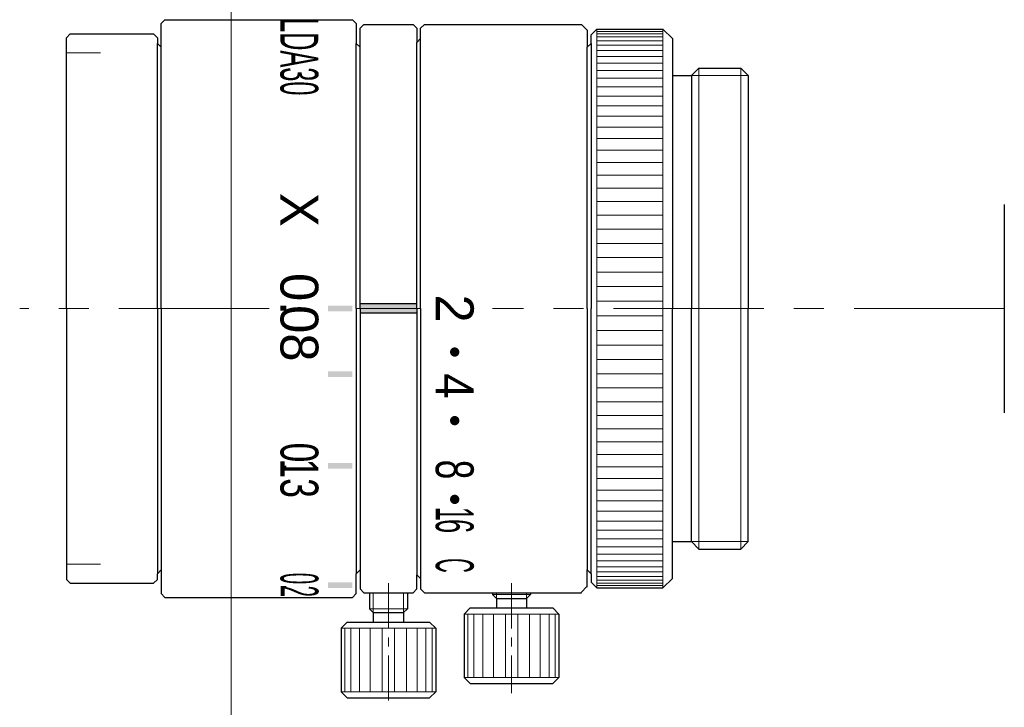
# Model space of a CAD drawing. Header units: millimetres. Extents: x -22 to 91, y 29 to 65.
import ezdxf
from ezdxf.enums import TextEntityAlignment as Align

# ---------------------------------------------------------------- set-up
doc = ezdxf.new("R2010")
doc.units = ezdxf.units.MM
doc.header["$LTSCALE"] = 0.25
doc.linetypes.add('CENTER', pattern=[50.8, 31.75, -6.35, 6.35, -6.35])
doc.layers.add('00_補助線', color=252, linetype='Continuous', lineweight=0, plot=False)
for name, color, linetype, lineweight in [('01_中心線', 1, 'CENTER', 20), ('02_ﾊｯﾁﾝｸﾞ・遮光線', 7, 'Continuous', 9), ('03_寸法・文字', 50, 'Continuous', 20), ('iris＆image_circle', 7, 'Continuous', 30), ('画層1', 7, 'Continuous', 30)]:
    doc.layers.add(name, color=color, linetype=linetype, lineweight=lineweight)
doc.styles.add('VS Standard', font='txt', dxfattribs={"height": 3})

msp = doc.modelspace()

# ---------------------------------------------------------------- hatches: boundary and pattern name
at = {"layer": '02_ﾊｯﾁﾝｸﾞ・遮光線'}
h = msp.add_hatch(color=256, dxfattribs=at)
h.dxf.hatch_style = 1
h.paths.add_polyline_path([(59.8, 50.25), (56.8, 50.25), (56.8, 50), (59.8, 50)])
h.paths.add_polyline_path([(59.8, 50), (56.8, 50), (56.8, 49.75), (59.8, 49.75)])
at = {"layer": '03_寸法・文字'}
h = msp.add_hatch(color=256, dxfattribs=at)
h.dxf.hatch_style = 1
h.paths.add_polyline_path([(56.4, 49.85), (56.4, 50.15), (55.1, 50.15), (55.1, 49.85)])
h = msp.add_hatch(color=256, dxfattribs=at)
h.dxf.hatch_style = 1
h.paths.add_polyline_path([(61.8, 47.456, 1), (61.8, 47.956, 1)])
h = msp.add_hatch(color=256, dxfattribs=at)
h.dxf.hatch_style = 1
h.paths.add_polyline_path([(56.4, 46.391), (56.4, 46.691), (55.1, 46.691), (55.1, 46.391)])
h = msp.add_hatch(color=256, dxfattribs=at)
h.dxf.hatch_style = 1
h.paths.add_polyline_path([(61.8, 43.833, 1), (61.8, 44.333, 1)])
h = msp.add_hatch(color=256, dxfattribs=at)
h.dxf.hatch_style = 1
h.paths.add_polyline_path([(56.4, 41.544), (56.4, 41.844), (55.1, 41.844), (55.1, 41.544)])
h = msp.add_hatch(color=256, dxfattribs=at)
h.dxf.hatch_style = 1
h.paths.add_polyline_path([(61.8, 39.677, 1), (61.8, 40.177, 1)])
h = msp.add_hatch(color=256, dxfattribs=at)
h.dxf.hatch_style = 1
h.paths.add_polyline_path([(56.4, 35.24), (56.4, 35.54), (55.1, 35.54), (55.1, 35.24)])

# ---------------------------------------------------------------- linework, layer by layer
at = {"layer": '00_補助線'}
for p, q in [((41.3, 63.5), (43.1, 63.5)), ((41.3, 36.5), (43.1, 36.5))]:
    msp.add_line(p, q, dxfattribs=at)
msp.add_xline((50, 50), (0, 1), dxfattribs=at)
at = {"layer": '01_中心線'}
for p, q in [((52, 50), (38.826, 50)), ((60, 50), (56.6, 50)), ((90.826, 50), (63.8, 50))]:
    msp.add_line(p, q, dxfattribs=at)
at = {"layer": '01_中心線', "ltscale": 0.3}
for p, q in [((58.3, 35.5), (58.3, 28.95)), ((64.8, 35.5), (64.8, 29.7))]:
    msp.add_line(p, q, dxfattribs=at)
at = {"layer": 'iris＆image_circle'}
msp.add_line((90.826, 55.5), (90.826, 44.5), dxfattribs=at)
at = {"layer": '画層1'}
for p, q in [((46.3, 65.05), (46.5, 65.25)), ((46.3, 63.8), (46.3, 65.05)), ((46.5, 65.25), (56.4, 65.25)), ((56.4, 65.25), (56.6, 65.05)), ((56.6, 65.05), (56.6, 64)), ((41.3, 64.3), (41.5, 64.5)), ((41.5, 64.5), (45.9, 64.5)), ((45.9, 64.5), (46.1, 64.3)), ((56.8, 64.8), (57, 65)), ((56.8, 63.8), (56.8, 64.8)), ((57, 65), (59.6, 65)), ((59.6, 65), (59.8, 64.8)), ((59.8, 64.8), (59.8, 64.05)), ((60, 64.8), (60.2, 65)), ((60, 64.25), (60, 64.8)), ((60.2, 65), (68.5, 65)), ((68.5, 65), (68.8, 64.7)), ((68.8, 64.7), (68.8, 63.8)), ((69, 64.45), (69.3, 64.75)), ((69.3, 64.75), (72.8, 64.75)), ((72.8, 64.75), (73.3, 64.25)), ((41.3, 50), (41.3, 64.3)), ((46.1, 64.3), (46.1, 64)), ((46.1, 64), (46.3, 63.8)), ((46.1, 50), (46.1, 64)), ((46.3, 63.8), (46.3, 64.05)), ((56.6, 64.05), (56.6, 64)), ((56.6, 64), (56.8, 63.8)), ((56.6, 50), (56.6, 64)), ((60, 64.25), (59.8, 64.05)), ((59.8, 50), (59.8, 64.05)), ((60, 50), (60, 64.25)), ((69, 64), (68.8, 63.8)), ((69, 64), (69, 64.45)), ((69, 64), (69, 64)), ((69, 64), (69, 50)), ((73.3, 64.25), (73.3, 62.303)), ((46.3, 50), (46.3, 63.8)), ((56.8, 50), (56.8, 63.8)), ((68.8, 50), (68.8, 63.8)), ((74.3, 62.303), (74.697, 62.7)), ((74.697, 62.7), (76.903, 62.7)), ((76.903, 62.7), (77.3, 62.303)), ((73.3, 62.303), (74.3, 62.303)), ((73.3, 62.303), (73.3, 50)), ((74.3, 62.303), (74.3, 62.303)), ((74.3, 62.303), (74.3, 50)), ((77.3, 62.303), (77.3, 50)), ((41.3, 50), (41.3, 35.7)), ((46.1, 50), (46.1, 36)), ((46.3, 50), (46.3, 36.2)), ((56.6, 50), (56.6, 36)), ((59.8, 50.25), (56.8, 50.25)), ((56.8, 50), (56.8, 36.2)), ((59.8, 50), (59.8, 35.95)), ((60, 50), (60, 35.75)), ((68.8, 50), (68.8, 36.2)), ((69, 36), (69, 50)), ((73.3, 37.697), (73.3, 50)), ((74.3, 37.697), (74.3, 50)), ((77.3, 37.697), (77.3, 50)), ((59.8, 49.75), (56.8, 49.75)), ((73.3, 35.75), (73.3, 37.697)), ((73.3, 37.697), (74.3, 37.697)), ((74.3, 37.697), (74.3, 37.697)), ((74.3, 37.697), (74.697, 37.3)), ((76.903, 37.3), (77.3, 37.697)), ((74.697, 37.3), (76.903, 37.3)), ((46.1, 36), (46.3, 36.2)), ((46.1, 35.7), (46.1, 36)), ((46.3, 36.2), (46.3, 34.95)), ((56.6, 36), (56.8, 36.2)), ((56.6, 35.95), (56.6, 36)), ((56.6, 34.95), (56.6, 36)), ((56.8, 36.2), (56.8, 35.2)), ((60, 35.75), (59.8, 35.95)), ((59.8, 35.2), (59.8, 35.95)), ((68.8, 35.3), (68.8, 36.2)), ((69, 36), (68.8, 36.2)), ((69, 36), (69, 36)), ((69, 36), (69, 35.55)), ((41.3, 35.7), (41.5, 35.5)), ((41.5, 35.5), (45.9, 35.5)), ((45.9, 35.5), (46.1, 35.7)), ((60, 35.75), (60, 35.2)), ((69, 35.55), (69.3, 35.25)), ((72.8, 35.25), (73.3, 35.75)), ((46.3, 34.95), (46.5, 34.75)), ((56.4, 34.75), (56.6, 34.95)), ((56.8, 35.2), (57, 35)), ((57, 35), (59.6, 35)), ((57.3, 35), (57.3, 34.15)), ((59.3, 35), (59.3, 34.15)), ((59.6, 35), (59.8, 35.2)), ((60, 35.2), (60.2, 35)), ((60.2, 35), (68.5, 35)), ((63.8, 35), (63.8, 34.9)), ((64, 34.7), (63.8, 34.9)), ((65.8, 34.9), (65.6, 34.7)), ((65.8, 35), (65.8, 34.9)), ((68.462, 35), (68.8, 35.338)), ((69.3, 35.25), (72.8, 35.25)), ((46.5, 34.75), (56.4, 34.75)), ((64, 34.7), (64, 34.2)), ((64, 34.7), (65.6, 34.7)), ((65.6, 34.7), (65.6, 34.2)), ((57.5, 33.95), (57.3, 34.15)), ((57.5, 33.95), (59.1, 33.95)), ((57.5, 33.95), (57.5, 33.45)), ((59.3, 34.15), (59.1, 33.95)), ((59.1, 33.95), (59.1, 33.45)), ((62.625, 34.2), (62.3, 33.875)), ((62.3, 33.875), (62.3, 30.525)), ((62.625, 34.2), (66.975, 34.2)), ((66.975, 34.2), (67.3, 33.875)), ((67.3, 33.875), (67.3, 30.525)), ((56.125, 33.45), (55.8, 33.125)), ((56.125, 33.45), (60.475, 33.45)), ((60.475, 33.45), (60.8, 33.125)), ((55.8, 33.125), (55.8, 29.775)), ((60.8, 33.125), (60.8, 29.775)), ((62.625, 30.2), (62.3, 30.525)), ((62.625, 30.2), (66.975, 30.2)), ((66.975, 30.2), (67.3, 30.525)), ((56.125, 29.45), (55.8, 29.775)), ((60.475, 29.45), (60.8, 29.775)), ((56.125, 29.45), (60.475, 29.45))]:
    msp.add_line(p, q, dxfattribs=at)
at = {"layer": '画層1', "lineweight": 9}
for p, q in [((69.3, 64.75), (69.3, 50)), ((72.8, 64.624), (69.3, 64.624)), ((72.8, 64.503), (69.3, 64.503)), ((72.8, 64.75), (72.8, 50)), ((72.8, 64.342), (69.3, 64.342)), ((72.8, 64.143), (69.3, 64.143)), ((72.8, 63.904), (69.3, 63.904)), ((72.8, 63.627), (69.3, 63.627)), ((72.8, 63.313), (69.3, 63.313)), ((72.8, 62.963), (69.3, 62.963)), ((72.8, 62.576), (69.3, 62.576)), ((74.697, 62.7), (74.697, 50)), ((76.903, 62.7), (76.903, 50)), ((72.8, 62.156), (69.3, 62.156)), ((72.8, 61.702), (69.3, 61.702)), ((72.8, 61.216), (69.3, 61.216)), ((72.8, 60.699), (69.3, 60.699)), ((72.8, 60.153), (69.3, 60.153)), ((72.8, 59.579), (69.3, 59.579)), ((72.8, 58.979), (69.3, 58.979)), ((72.8, 58.354), (69.3, 58.354)), ((72.8, 57.707), (69.3, 57.707)), ((72.8, 57.038), (69.3, 57.038)), ((72.8, 56.35), (69.3, 56.35)), ((72.8, 55.645), (69.3, 55.645)), ((72.8, 54.924), (69.3, 54.924)), ((72.8, 54.189), (69.3, 54.189)), ((72.8, 53.443), (69.3, 53.443)), ((72.8, 52.688), (69.3, 52.688)), ((72.8, 51.925), (69.3, 51.925)), ((72.8, 51.157), (69.3, 51.157)), ((72.8, 50.386), (69.3, 50.386)), ((69.3, 35.25), (69.3, 50)), ((72.8, 35.25), (72.8, 50)), ((74.697, 37.3), (74.697, 50)), ((76.903, 37.3), (76.903, 50)), ((72.8, 49.614), (69.3, 49.614)), ((72.8, 48.843), (69.3, 48.843)), ((72.8, 48.075), (69.3, 48.075)), ((72.8, 47.312), (69.3, 47.312)), ((72.8, 46.557), (69.3, 46.557)), ((72.8, 45.811), (69.3, 45.811)), ((72.8, 45.076), (69.3, 45.076)), ((72.8, 44.355), (69.3, 44.355)), ((72.8, 43.65), (69.3, 43.65)), ((72.8, 42.962), (69.3, 42.962)), ((72.8, 42.293), (69.3, 42.293)), ((72.8, 41.646), (69.3, 41.646)), ((72.8, 41.021), (69.3, 41.021)), ((72.8, 40.421), (69.3, 40.421)), ((72.8, 39.847), (69.3, 39.847)), ((72.8, 39.301), (69.3, 39.301)), ((72.8, 38.784), (69.3, 38.784)), ((72.8, 38.298), (69.3, 38.298)), ((72.8, 37.844), (69.3, 37.844)), ((72.8, 37.424), (69.3, 37.424)), ((72.8, 37.037), (69.3, 37.037)), ((72.8, 36.687), (69.3, 36.687)), ((72.8, 36.373), (69.3, 36.373)), ((72.8, 36.096), (69.3, 36.096)), ((72.8, 35.857), (69.3, 35.857)), ((72.8, 35.658), (69.3, 35.658)), ((72.8, 35.497), (69.3, 35.497)), ((72.8, 35.376), (69.3, 35.376)), ((63.8, 34.9), (65.8, 34.9)), ((57.3, 34.15), (59.3, 34.15)), ((62.3, 33.875), (67.3, 33.875)), ((62.49, 30.525), (62.49, 33.875)), ((62.817, 30.525), (62.817, 33.875)), ((63.278, 30.525), (63.278, 33.875)), ((63.843, 30.525), (63.843, 33.875)), ((64.474, 30.525), (64.474, 33.875)), ((65.126, 30.525), (65.126, 33.875)), ((65.757, 30.525), (65.757, 33.875)), ((66.322, 30.525), (66.322, 33.875)), ((66.783, 30.525), (66.783, 33.875)), ((67.11, 30.525), (67.11, 33.875)), ((55.8, 33.125), (60.8, 33.125)), ((55.99, 29.775), (55.99, 33.125)), ((56.317, 29.775), (56.317, 33.125)), ((56.778, 29.775), (56.778, 33.125)), ((57.343, 29.775), (57.343, 33.125)), ((57.974, 29.775), (57.974, 33.125)), ((58.626, 29.775), (58.626, 33.125)), ((59.257, 29.775), (59.257, 33.125)), ((59.822, 29.775), (59.822, 33.125)), ((60.283, 29.775), (60.283, 33.125)), ((60.61, 29.775), (60.61, 33.125)), ((62.3, 30.525), (67.3, 30.525)), ((55.8, 29.775), (60.8, 29.775))]:
    msp.add_line(p, q, dxfattribs=at)
at = {"layer": '画層1', "lineweight": 20}
for p, q in [((74.3, 62.303), (77.3, 62.303)), ((74.3, 37.697), (77.3, 37.697)), ((57.5, 35), (57.5, 33.95)), ((59.1, 35), (59.1, 33.95)), ((64, 35), (64, 34.7)), ((65.6, 35), (65.6, 34.7))]:
    msp.add_line(p, q, dxfattribs=at)

# ---------------------------------------------------------------- texts
at = {"layer": '03_寸法・文字', "style": 'VS Standard'}
for s, width, p in [('LDA30', 0.5, (54.595, 63.293)), ('4', 0.9, (62.8, 45.912)), ('0.', 0.7, (54.6, 42.142)), ('13', 0.7, (54.599, 41.045)), ('8', 0.7, (62.8, 41.504)), ('1', 0.5, (62.8, 39.162)), ('6', 0.5, (62.796, 38.516)), ('C', 0.4, (62.8, 36.438)), ('0.', 0.4, (54.6, 35.601)), ('2', 0.4, (54.6, 35.074))]:
    msp.add_text(s, height=2, rotation=270, dxfattribs=dict(at, width=width)).set_placement(p, align=Align.TOP_CENTER)
for s, p in [('X', (54.595, 55.216)), ('0.', (54.595, 50.761)), ('2', (62.8, 50)), ('08', (54.599, 48.693))]:
    msp.add_text(s, height=2, rotation=270, dxfattribs=at).set_placement(p, align=Align.TOP_CENTER)

doc.saveas('drawing.dxf')
